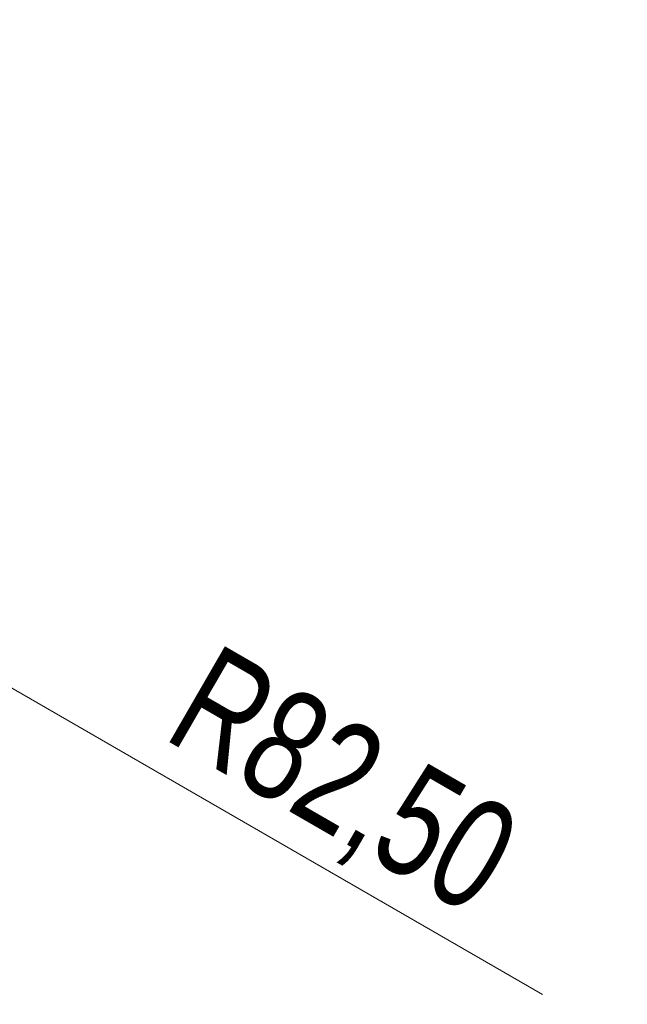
# Model space of a CAD drawing. Header units: millimetres. Extents: x 15 to 415, y 5 to 292.
# Tile 28 of 30: x 282 to 301, y 139 to 170. Entities that reach past the tile are written whole.
import ezdxf

# ---------------------------------------------------------------- set-up
doc = ezdxf.new("R2010")
doc.units = ezdxf.units.MM
doc.styles.add('SLDTEXTSTYLE0', font='TXT', dxfattribs={"width": 0.75})
doc.dimstyles.new('SLDDIMSTYLE3', dxfattribs={"dimtxt": 3.5, "dimasz": 3.556, "dimexe": 0, "dimexo": 0.0625, "dimgap": 0.875, "dimtad": 1, "dimlfac": 5, "dimrnd": 1e-09, "dimzin": 12, "dimdsep": 46, "dimtxsty": 'SLDTEXTSTYLE0', "dimblk1": 'CLOSED', "dimblk2": 'CLOSED', "dimsah": 1, "dimcen": 0, "dimadec": 0, "dimazin": 3, "dimtfac": 1, "dimtofl": 0, "dimtmove": 1, "dimatfit": 3, "dimldrblk": 'CLOSED', "dimfxl": 0, "dimfrac": 2, "dimtolj": 1, "dimtzin": 12, "dimarcsym": 0})

# ---------------------------------------------------------------- blocks, each defined once
blk = doc.blocks.new('_Closed')
at = {"color": 0, "linetype": 'ByBlock', "lineweight": -2}
for p, q in [((-1, 0.166667), (0, 0)), ((-1, 0.166667), (-1, -0.166667)), ((0, 0), (-1, -0.166667)), ((0, 0), (-1, 0))]:
    blk.add_line(p, q, dxfattribs=at)
blk = doc.blocks.new('_D_3')
at = {"color": 7, "linetype": 'Continuous', "lineweight": 18}
for q in [(244.741, 169.988), (298.057, 139.192)]:
    blk.add_line((250.24, 166.812), q, dxfattribs=at)
at = {"color": 7, "linetype": 'Continuous', "lineweight": 18, "xscale": 3.556, "yscale": 3.556, "rotation": 329.9889287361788}
blk.add_blockref('_Closed', (250.24, 166.812), dxfattribs=at)
at = {"color": 7, "linetype": 'Continuous', "lineweight": 18, "insert": (287.78, 150.335), "char_height": 3.5, "attachment_point": 1, "rotation": 330, "style": 'SLDTEXTSTYLE0'}
blk.add_mtext('R82,50', dxfattribs=at)

msp = doc.modelspace()

# ---------------------------------------------------------------- dimensions: what is measured, and where the dimension line sits
at = {"color": 7, "linetype": 'Continuous', "lineweight": 18}
dim = msp.add_radius_dim(center=(264.5292, 158.5617), mpoint=(250.2398, 166.8117), dimstyle='SLDDIMSTYLE3', dxfattribs=at)
dim.commit()
dim.dimension.update_dxf_attribs({"geometry": '_D_3', "text_midpoint": (291.9009, 142.7587), "dimtype": 164})

doc.saveas('drawing.dxf')
